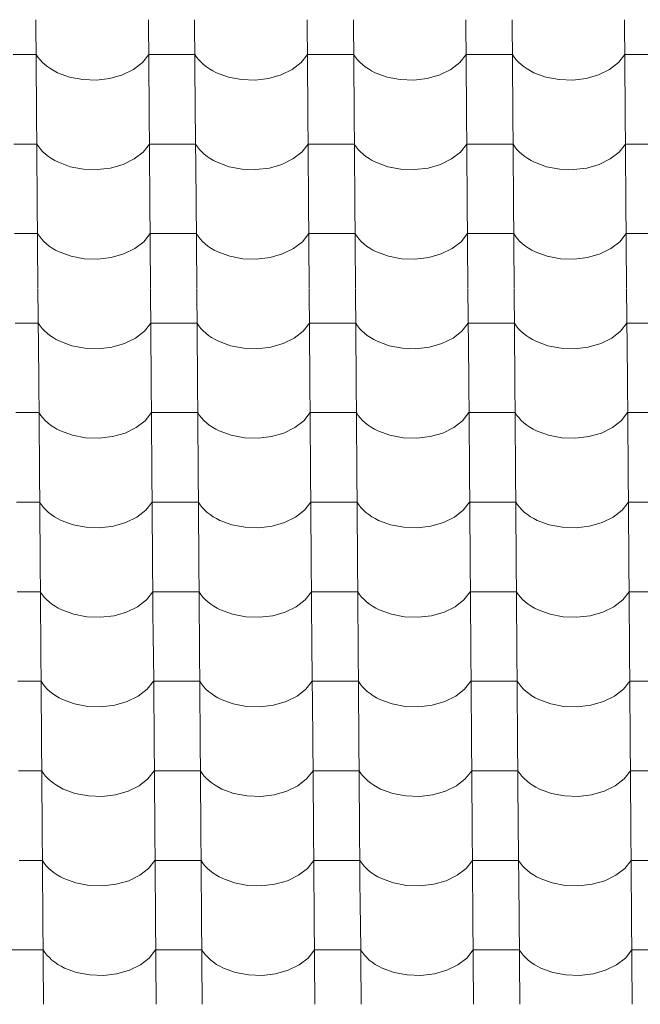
# Model space of a CAD drawing. Header units: millimetres. Extents: x -27785 to 104762, y -947 to 11132.
# Tile 10 of 146: x -18726 to -18081, y 7783 to 8805. Entities that reach past the tile are written whole.
import ezdxf

# ---------------------------------------------------------------- set-up
doc = ezdxf.new("R2010")
doc.units = ezdxf.units.MM
doc.header["$MEASUREMENT"] = 0
doc.layers.add('POHLED JIŽNÍ_1_Bourané_Výplně - Povrchové', color=7, linetype='Continuous')
doc.layers.add('POHLED JIŽNÍ_1_Konstrukce - nosné', color=7, linetype='Continuous')

# ---------------------------------------------------------------- blocks, each defined once
blk = doc.blocks.new('*X2', base_point=(-29303.7, -27473.9))
at = {"layer": 'POHLED JIŽNÍ_1_Bourané_Výplně - Povrchové', "color": 7, "linetype": 'Continuous', "lineweight": 13}
for p, q in [((-18709.5, 8805.3), (-18708.8, 8712.6)), ((-18592.5, 8805.3), (-18591.8, 8712.6)), ((-18544.5, 8805.3), (-18543.8, 8712.6)), ((-18427.5, 8805.3), (-18426.8, 8712.6)), ((-18379.5, 8805.3), (-18378.8, 8712.6)), ((-18262.5, 8805.3), (-18261.8, 8712.6)), ((-18214.5, 8805.3), (-18213.8, 8712.6)), ((-18097.5, 8805.3), (-18096.8, 8712.6)), ((-18709.2, 8769.1), (-18733.2, 8769.1)), ((-18709.2, 8769.1), (-18707.4, 8766.3)), ((-18707.4, 8766.3), (-18705.2, 8763.6)), ((-18598.8, 8760.7), (-18592.2, 8769.1)), ((-18568.2, 8769.1), (-18592.2, 8769.1)), ((-18544.2, 8769.1), (-18568.2, 8769.1)), ((-18544.2, 8769.1), (-18542.4, 8766.3)), ((-18542.4, 8766.3), (-18540.2, 8763.6)), ((-18433.8, 8760.7), (-18427.2, 8769.1)), ((-18403.2, 8769.1), (-18427.2, 8769.1)), ((-18379.2, 8769.1), (-18403.2, 8769.1)), ((-18379.2, 8769.1), (-18377.4, 8766.3)), ((-18377.4, 8766.3), (-18375.2, 8763.6)), ((-18268.8, 8760.7), (-18262.2, 8769.1)), ((-18238.2, 8769.1), (-18262.2, 8769.1)), ((-18214.2, 8769.1), (-18238.2, 8769.1)), ((-18214.2, 8769.1), (-18212.4, 8766.3)), ((-18212.4, 8766.3), (-18210.2, 8763.6)), ((-18103.8, 8760.7), (-18097.2, 8769.1)), ((-18073.2, 8769.1), (-18097.2, 8769.1)), ((-18705.2, 8763.6), (-18702.8, 8761)), ((-18702.8, 8761), (-18700.1, 8758.6)), ((-18700.1, 8758.6), (-18697.1, 8756.3)), ((-18697.1, 8756.3), (-18693.9, 8754.1)), ((-18608.1, 8753.6), (-18598.8, 8760.7)), ((-18540.2, 8763.6), (-18537.8, 8761)), ((-18537.8, 8761), (-18535.1, 8758.6)), ((-18535.1, 8758.6), (-18532.1, 8756.3)), ((-18532.1, 8756.3), (-18528.9, 8754.1)), ((-18443.1, 8753.6), (-18433.8, 8760.7)), ((-18375.2, 8763.6), (-18372.8, 8761)), ((-18372.8, 8761), (-18370.1, 8758.6)), ((-18370.1, 8758.6), (-18367.1, 8756.3)), ((-18367.1, 8756.3), (-18363.9, 8754.1)), ((-18278.1, 8753.6), (-18268.8, 8760.7)), ((-18210.2, 8763.6), (-18207.8, 8761)), ((-18207.8, 8761), (-18205.1, 8758.6)), ((-18205.1, 8758.6), (-18202.1, 8756.3)), ((-18202.1, 8756.3), (-18198.9, 8754.1)), ((-18113.1, 8753.6), (-18103.8, 8760.7)), ((-18693.9, 8754.1), (-18690.5, 8752.1)), ((-18690.5, 8752.1), (-18686.9, 8750.2)), ((-18686.9, 8750.2), (-18674.4, 8745.6)), ((-18674.4, 8745.6), (-18660.7, 8743)), ((-18632.6, 8744.2), (-18619.5, 8748)), ((-18619.5, 8748), (-18608.1, 8753.6)), ((-18528.9, 8754.1), (-18525.5, 8752.1)), ((-18525.5, 8752.1), (-18521.9, 8750.2)), ((-18521.9, 8750.2), (-18509.4, 8745.6)), ((-18509.4, 8745.6), (-18495.7, 8743)), ((-18467.6, 8744.2), (-18454.5, 8748)), ((-18454.5, 8748), (-18443.1, 8753.6)), ((-18363.9, 8754.1), (-18360.5, 8752.1)), ((-18360.5, 8752.1), (-18356.9, 8750.2)), ((-18356.9, 8750.2), (-18344.4, 8745.6)), ((-18344.4, 8745.6), (-18330.7, 8743)), ((-18302.6, 8744.2), (-18289.5, 8748)), ((-18289.5, 8748), (-18278.1, 8753.6)), ((-18198.9, 8754.1), (-18195.5, 8752.1)), ((-18195.5, 8752.1), (-18191.9, 8750.2)), ((-18191.9, 8750.2), (-18179.4, 8745.6)), ((-18179.4, 8745.6), (-18165.7, 8743)), ((-18137.6, 8744.2), (-18124.5, 8748)), ((-18124.5, 8748), (-18113.1, 8753.6)), ((-18660.7, 8743), (-18646.5, 8742.6)), ((-18646.5, 8742.6), (-18632.6, 8744.2)), ((-18495.7, 8743), (-18481.5, 8742.6)), ((-18481.5, 8742.6), (-18467.6, 8744.2)), ((-18330.7, 8743), (-18316.5, 8742.6)), ((-18316.5, 8742.6), (-18302.6, 8744.2)), ((-18165.7, 8743), (-18151.5, 8742.6)), ((-18151.5, 8742.6), (-18137.6, 8744.2)), ((-18708.8, 8712.3), (-18708, 8619.6)), ((-18591.8, 8712.3), (-18591.1, 8619.6)), ((-18543.8, 8712.3), (-18543, 8619.6)), ((-18426.8, 8712.3), (-18426.1, 8619.6)), ((-18378.8, 8712.3), (-18378, 8619.6)), ((-18261.8, 8712.3), (-18261.1, 8619.6)), ((-18213.8, 8712.3), (-18213, 8619.6)), ((-18096.8, 8712.3), (-18096.1, 8619.6)), ((-18708.5, 8676.1), (-18732.5, 8676.1)), ((-18708.5, 8676.1), (-18706.6, 8673.3)), ((-18706.6, 8673.3), (-18704.5, 8670.6)), ((-18598.1, 8667.7), (-18591.5, 8676.1)), ((-18567.5, 8676.1), (-18591.5, 8676.1)), ((-18543.5, 8676.1), (-18567.5, 8676.1)), ((-18543.5, 8676.1), (-18541.6, 8673.3)), ((-18541.6, 8673.3), (-18539.5, 8670.6)), ((-18433.1, 8667.7), (-18426.5, 8676.1)), ((-18402.5, 8676.1), (-18426.5, 8676.1)), ((-18378.5, 8676.1), (-18402.5, 8676.1)), ((-18378.5, 8676.1), (-18376.6, 8673.3)), ((-18376.6, 8673.3), (-18374.5, 8670.6)), ((-18268.1, 8667.7), (-18261.5, 8676.1)), ((-18237.5, 8676.1), (-18261.5, 8676.1)), ((-18213.5, 8676.1), (-18237.5, 8676.1)), ((-18213.5, 8676.1), (-18211.6, 8673.3)), ((-18211.6, 8673.3), (-18209.5, 8670.6)), ((-18103.1, 8667.7), (-18096.5, 8676.1)), ((-18072.5, 8676.1), (-18096.5, 8676.1)), ((-18704.5, 8670.6), (-18702.1, 8668)), ((-18702.1, 8668), (-18699.4, 8665.6)), ((-18699.4, 8665.6), (-18696.4, 8663.2)), ((-18696.4, 8663.2), (-18693.2, 8661.1)), ((-18607.4, 8660.6), (-18598.1, 8667.7)), ((-18539.5, 8670.6), (-18537.1, 8668)), ((-18537.1, 8668), (-18534.4, 8665.6)), ((-18534.4, 8665.6), (-18531.4, 8663.2)), ((-18531.4, 8663.2), (-18528.2, 8661.1)), ((-18442.4, 8660.6), (-18433.1, 8667.7)), ((-18374.5, 8670.6), (-18372.1, 8668)), ((-18372.1, 8668), (-18369.4, 8665.6)), ((-18369.4, 8665.6), (-18366.4, 8663.2)), ((-18366.4, 8663.2), (-18363.2, 8661.1)), ((-18277.4, 8660.6), (-18268.1, 8667.7)), ((-18209.5, 8670.6), (-18207.1, 8668)), ((-18207.1, 8668), (-18204.4, 8665.6)), ((-18204.4, 8665.6), (-18201.4, 8663.2)), ((-18201.4, 8663.2), (-18198.2, 8661.1)), ((-18112.4, 8660.6), (-18103.1, 8667.7)), ((-18693.2, 8661.1), (-18689.8, 8659)), ((-18689.8, 8659), (-18686.1, 8657.2)), ((-18686.1, 8657.2), (-18673.7, 8652.6)), ((-18673.7, 8652.6), (-18660, 8650)), ((-18631.8, 8651.2), (-18618.8, 8655)), ((-18618.8, 8655), (-18607.4, 8660.6)), ((-18528.2, 8661.1), (-18524.8, 8659)), ((-18524.8, 8659), (-18521.1, 8657.2)), ((-18521.1, 8657.2), (-18508.7, 8652.6)), ((-18508.7, 8652.6), (-18495, 8650)), ((-18466.8, 8651.2), (-18453.8, 8655)), ((-18453.8, 8655), (-18442.4, 8660.6)), ((-18363.2, 8661.1), (-18359.8, 8659)), ((-18359.8, 8659), (-18356.1, 8657.2)), ((-18356.1, 8657.2), (-18343.7, 8652.6)), ((-18343.7, 8652.6), (-18330, 8650)), ((-18301.8, 8651.2), (-18288.8, 8655)), ((-18288.8, 8655), (-18277.4, 8660.6)), ((-18198.2, 8661.1), (-18194.8, 8659)), ((-18194.8, 8659), (-18191.1, 8657.2)), ((-18191.1, 8657.2), (-18178.7, 8652.6)), ((-18178.7, 8652.6), (-18165, 8650)), ((-18136.8, 8651.2), (-18123.8, 8655)), ((-18123.8, 8655), (-18112.4, 8660.6)), ((-18660, 8650), (-18645.8, 8649.6)), ((-18645.8, 8649.6), (-18631.8, 8651.2)), ((-18495, 8650), (-18480.8, 8649.6)), ((-18480.8, 8649.6), (-18466.8, 8651.2)), ((-18330, 8650), (-18315.8, 8649.6)), ((-18315.8, 8649.6), (-18301.8, 8651.2)), ((-18165, 8650), (-18150.8, 8649.6)), ((-18150.8, 8649.6), (-18136.8, 8651.2)), ((-18708, 8619.3), (-18707.3, 8526.6)), ((-18591.1, 8619.3), (-18590.3, 8526.6)), ((-18543, 8619.3), (-18542.3, 8526.6)), ((-18426.1, 8619.3), (-18425.4, 8526.6)), ((-18378, 8619.3), (-18377.3, 8526.6)), ((-18261.1, 8619.3), (-18260.4, 8526.6)), ((-18213, 8619.3), (-18212.3, 8526.6)), ((-18096.1, 8619.3), (-18095.4, 8526.6)), ((-18707.7, 8583.1), (-18731.8, 8583.1)), ((-18707.7, 8583.1), (-18705.9, 8580.3)), ((-18597.4, 8574.7), (-18590.8, 8583.1)), ((-18566.8, 8583.1), (-18590.8, 8583.1)), ((-18542.8, 8583.1), (-18566.8, 8583.1)), ((-18542.8, 8583.1), (-18540.9, 8580.3)), ((-18432.4, 8574.7), (-18425.8, 8583.1)), ((-18401.8, 8583.1), (-18425.8, 8583.1)), ((-18377.8, 8583.1), (-18401.8, 8583.1)), ((-18377.8, 8583.1), (-18375.9, 8580.3)), ((-18267.4, 8574.7), (-18260.8, 8583.1)), ((-18236.8, 8583.1), (-18260.8, 8583.1)), ((-18212.8, 8583.1), (-18236.8, 8583.1)), ((-18212.8, 8583.1), (-18210.9, 8580.3)), ((-18102.4, 8574.7), (-18095.8, 8583.1)), ((-18071.8, 8583.1), (-18095.8, 8583.1)), ((-18705.9, 8580.3), (-18703.8, 8577.6)), ((-18703.8, 8577.6), (-18701.3, 8575)), ((-18701.3, 8575), (-18698.6, 8572.6)), ((-18698.6, 8572.6), (-18695.7, 8570.2)), ((-18606.6, 8567.5), (-18597.4, 8574.7)), ((-18540.9, 8580.3), (-18538.8, 8577.6)), ((-18538.8, 8577.6), (-18536.3, 8575)), ((-18536.3, 8575), (-18533.6, 8572.6)), ((-18533.6, 8572.6), (-18530.7, 8570.2)), ((-18441.6, 8567.5), (-18432.4, 8574.7)), ((-18375.9, 8580.3), (-18373.8, 8577.6)), ((-18373.8, 8577.6), (-18371.3, 8575)), ((-18371.3, 8575), (-18368.6, 8572.6)), ((-18368.6, 8572.6), (-18365.7, 8570.2)), ((-18276.7, 8567.5), (-18267.4, 8574.7)), ((-18210.9, 8580.3), (-18208.8, 8577.6)), ((-18208.8, 8577.6), (-18206.3, 8575)), ((-18206.3, 8575), (-18203.6, 8572.6)), ((-18203.6, 8572.6), (-18200.7, 8570.2)), ((-18111.7, 8567.5), (-18102.4, 8574.7)), ((-18695.7, 8570.2), (-18692.5, 8568.1)), ((-18692.5, 8568.1), (-18689, 8566)), ((-18689, 8566), (-18685.4, 8564.2)), ((-18685.4, 8564.2), (-18672.9, 8559.6)), ((-18631.1, 8558.2), (-18618.1, 8562)), ((-18618.1, 8562), (-18606.6, 8567.5)), ((-18530.7, 8570.2), (-18527.5, 8568.1)), ((-18527.5, 8568.1), (-18524, 8566)), ((-18524, 8566), (-18520.4, 8564.2)), ((-18520.4, 8564.2), (-18507.9, 8559.6)), ((-18466.1, 8558.2), (-18453.1, 8562)), ((-18453.1, 8562), (-18441.6, 8567.5)), ((-18365.7, 8570.2), (-18362.5, 8568.1)), ((-18362.5, 8568.1), (-18359.1, 8566)), ((-18359.1, 8566), (-18355.4, 8564.2)), ((-18355.4, 8564.2), (-18342.9, 8559.6)), ((-18301.1, 8558.2), (-18288.1, 8562)), ((-18288.1, 8562), (-18276.7, 8567.5)), ((-18200.7, 8570.2), (-18197.5, 8568.1)), ((-18197.5, 8568.1), (-18194.1, 8566)), ((-18194.1, 8566), (-18190.4, 8564.2)), ((-18190.4, 8564.2), (-18177.9, 8559.6)), ((-18136.1, 8558.2), (-18123.1, 8562)), ((-18123.1, 8562), (-18111.7, 8567.5)), ((-18672.9, 8559.6), (-18659.3, 8557)), ((-18659.3, 8557), (-18645.1, 8556.6)), ((-18645.1, 8556.6), (-18631.1, 8558.2)), ((-18507.9, 8559.6), (-18494.3, 8557)), ((-18494.3, 8557), (-18480.1, 8556.6)), ((-18480.1, 8556.6), (-18466.1, 8558.2)), ((-18342.9, 8559.6), (-18329.3, 8557)), ((-18329.3, 8557), (-18315.1, 8556.6)), ((-18315.1, 8556.6), (-18301.1, 8558.2)), ((-18177.9, 8559.6), (-18164.3, 8557)), ((-18164.3, 8557), (-18150.1, 8556.6)), ((-18150.1, 8556.6), (-18136.1, 8558.2)), ((-18707.3, 8526.2), (-18706.6, 8433.6)), ((-18590.3, 8526.2), (-18589.6, 8433.6)), ((-18542.3, 8526.2), (-18541.6, 8433.6)), ((-18425.3, 8526.2), (-18424.6, 8433.6)), ((-18377.3, 8526.2), (-18376.6, 8433.6)), ((-18260.4, 8526.2), (-18259.6, 8433.6)), ((-18212.3, 8526.2), (-18211.6, 8433.6)), ((-18095.4, 8526.2), (-18094.6, 8433.6)), ((-18707, 8490.1), (-18731, 8490.1)), ((-18707, 8490.1), (-18705.2, 8487.3)), ((-18596.7, 8481.7), (-18590.1, 8490.1)), ((-18566, 8490.1), (-18590.1, 8490.1)), ((-18542, 8490.1), (-18566, 8490.1)), ((-18542, 8490.1), (-18540.2, 8487.3)), ((-18431.7, 8481.7), (-18425.1, 8490.1)), ((-18401.1, 8490.1), (-18425.1, 8490.1)), ((-18377, 8490.1), (-18401.1, 8490.1)), ((-18377, 8490.1), (-18375.2, 8487.3)), ((-18266.7, 8481.7), (-18260.1, 8490.1)), ((-18236.1, 8490.1), (-18260.1, 8490.1)), ((-18212, 8490.1), (-18236.1, 8490.1)), ((-18212, 8490.1), (-18210.2, 8487.3)), ((-18101.7, 8481.7), (-18095.1, 8490.1)), ((-18071.1, 8490.1), (-18095.1, 8490.1)), ((-18705.2, 8487.3), (-18703, 8484.6)), ((-18703, 8484.6), (-18700.6, 8482)), ((-18700.6, 8482), (-18697.9, 8479.6)), ((-18697.9, 8479.6), (-18695, 8477.2)), ((-18605.9, 8474.5), (-18596.7, 8481.7)), ((-18540.2, 8487.3), (-18538, 8484.6)), ((-18538, 8484.6), (-18535.6, 8482)), ((-18535.6, 8482), (-18532.9, 8479.6)), ((-18532.9, 8479.6), (-18530, 8477.2)), ((-18440.9, 8474.5), (-18431.7, 8481.7)), ((-18375.2, 8487.3), (-18373, 8484.6)), ((-18373, 8484.6), (-18370.6, 8482)), ((-18370.6, 8482), (-18367.9, 8479.6)), ((-18367.9, 8479.6), (-18365, 8477.2)), ((-18275.9, 8474.5), (-18266.7, 8481.7)), ((-18210.2, 8487.3), (-18208, 8484.6)), ((-18208, 8484.6), (-18205.6, 8482)), ((-18205.6, 8482), (-18202.9, 8479.6)), ((-18202.9, 8479.6), (-18200, 8477.2)), ((-18110.9, 8474.5), (-18101.7, 8481.7)), ((-18695, 8477.2), (-18691.7, 8475)), ((-18691.7, 8475), (-18688.3, 8473)), ((-18688.3, 8473), (-18684.7, 8471.2)), ((-18684.7, 8471.2), (-18672.2, 8466.6)), ((-18630.4, 8465.2), (-18617.4, 8468.9)), ((-18617.4, 8468.9), (-18605.9, 8474.5)), ((-18530, 8477.2), (-18526.8, 8475)), ((-18526.8, 8475), (-18523.3, 8473)), ((-18523.3, 8473), (-18519.7, 8471.2)), ((-18519.7, 8471.2), (-18507.2, 8466.6)), ((-18465.4, 8465.2), (-18452.4, 8468.9)), ((-18452.4, 8468.9), (-18440.9, 8474.5)), ((-18365, 8477.2), (-18361.8, 8475)), ((-18361.8, 8475), (-18358.3, 8473)), ((-18358.3, 8473), (-18354.7, 8471.2)), ((-18354.7, 8471.2), (-18342.2, 8466.6)), ((-18300.4, 8465.2), (-18287.4, 8468.9)), ((-18287.4, 8468.9), (-18275.9, 8474.5)), ((-18200, 8477.2), (-18196.8, 8475)), ((-18196.8, 8475), (-18193.3, 8473)), ((-18193.3, 8473), (-18189.7, 8471.2)), ((-18189.7, 8471.2), (-18177.2, 8466.6)), ((-18135.4, 8465.2), (-18122.4, 8468.9)), ((-18122.4, 8468.9), (-18110.9, 8474.5)), ((-18672.2, 8466.6), (-18658.5, 8464)), ((-18658.5, 8464), (-18644.3, 8463.5)), ((-18644.3, 8463.5), (-18630.4, 8465.2)), ((-18507.2, 8466.6), (-18493.5, 8464)), ((-18493.5, 8464), (-18479.3, 8463.5)), ((-18479.3, 8463.5), (-18465.4, 8465.2)), ((-18342.2, 8466.6), (-18328.5, 8464)), ((-18328.5, 8464), (-18314.4, 8463.5)), ((-18314.4, 8463.5), (-18300.4, 8465.2)), ((-18177.2, 8466.6), (-18163.5, 8464)), ((-18163.5, 8464), (-18149.4, 8463.5)), ((-18149.4, 8463.5), (-18135.4, 8465.2)), ((-18706.6, 8433.2), (-18705.9, 8340.6)), ((-18589.6, 8433.2), (-18588.9, 8340.6)), ((-18541.6, 8433.2), (-18540.9, 8340.6)), ((-18424.6, 8433.2), (-18423.9, 8340.6)), ((-18376.6, 8433.2), (-18375.9, 8340.6)), ((-18259.6, 8433.2), (-18258.9, 8340.6)), ((-18211.6, 8433.2), (-18210.9, 8340.6)), ((-18094.6, 8433.2), (-18093.9, 8340.6)), ((-18706.3, 8397.1), (-18730.3, 8397.1)), ((-18706.3, 8397.1), (-18704.5, 8394.3)), ((-18595.9, 8388.7), (-18589.3, 8397.1)), ((-18565.3, 8397.1), (-18589.3, 8397.1)), ((-18541.3, 8397.1), (-18565.3, 8397.1)), ((-18541.3, 8397.1), (-18539.5, 8394.3)), ((-18430.9, 8388.7), (-18424.3, 8397.1)), ((-18400.3, 8397.1), (-18424.3, 8397.1)), ((-18376.3, 8397.1), (-18400.3, 8397.1)), ((-18376.3, 8397.1), (-18374.5, 8394.3)), ((-18266, 8388.7), (-18259.3, 8397.1)), ((-18235.3, 8397.1), (-18259.3, 8397.1)), ((-18211.3, 8397.1), (-18235.3, 8397.1)), ((-18211.3, 8397.1), (-18209.5, 8394.3)), ((-18101, 8388.7), (-18094.4, 8397.1)), ((-18070.3, 8397.1), (-18094.4, 8397.1)), ((-18704.5, 8394.3), (-18702.3, 8391.6)), ((-18702.3, 8391.6), (-18699.9, 8389)), ((-18699.9, 8389), (-18697.2, 8386.5)), ((-18605.2, 8381.5), (-18595.9, 8388.7)), ((-18539.5, 8394.3), (-18537.3, 8391.6)), ((-18537.3, 8391.6), (-18534.9, 8389)), ((-18534.9, 8389), (-18532.2, 8386.5)), ((-18440.2, 8381.5), (-18430.9, 8388.7)), ((-18374.5, 8394.3), (-18372.3, 8391.6)), ((-18372.3, 8391.6), (-18369.9, 8389)), ((-18369.9, 8389), (-18367.2, 8386.5)), ((-18275.2, 8381.5), (-18266, 8388.7)), ((-18209.5, 8394.3), (-18207.3, 8391.6)), ((-18207.3, 8391.6), (-18204.9, 8389)), ((-18204.9, 8389), (-18202.2, 8386.5)), ((-18110.2, 8381.5), (-18101, 8388.7)), ((-18697.2, 8386.5), (-18694.2, 8384.2)), ((-18694.2, 8384.2), (-18691, 8382)), ((-18691, 8382), (-18687.6, 8380)), ((-18687.6, 8380), (-18684, 8378.2)), ((-18684, 8378.2), (-18671.5, 8373.6)), ((-18616.6, 8375.9), (-18605.2, 8381.5)), ((-18532.2, 8386.5), (-18529.2, 8384.2)), ((-18529.2, 8384.2), (-18526, 8382)), ((-18526, 8382), (-18522.6, 8380)), ((-18522.6, 8380), (-18519, 8378.2)), ((-18519, 8378.2), (-18506.5, 8373.6)), ((-18451.6, 8375.9), (-18440.2, 8381.5)), ((-18367.2, 8386.5), (-18364.2, 8384.2)), ((-18364.2, 8384.2), (-18361, 8382)), ((-18361, 8382), (-18357.6, 8380)), ((-18357.6, 8380), (-18354, 8378.2)), ((-18354, 8378.2), (-18341.5, 8373.6)), ((-18286.6, 8375.9), (-18275.2, 8381.5)), ((-18202.2, 8386.5), (-18199.2, 8384.2)), ((-18199.2, 8384.2), (-18196, 8382)), ((-18196, 8382), (-18192.6, 8380)), ((-18192.6, 8380), (-18189, 8378.2)), ((-18189, 8378.2), (-18176.5, 8373.6)), ((-18121.6, 8375.9), (-18110.2, 8381.5)), ((-18671.5, 8373.6), (-18657.8, 8371)), ((-18657.8, 8371), (-18643.6, 8370.5)), ((-18643.6, 8370.5), (-18629.7, 8372.2)), ((-18629.7, 8372.2), (-18616.6, 8375.9)), ((-18506.5, 8373.6), (-18492.8, 8371)), ((-18492.8, 8371), (-18478.6, 8370.5)), ((-18478.6, 8370.5), (-18464.7, 8372.2)), ((-18464.7, 8372.2), (-18451.6, 8375.9)), ((-18341.5, 8373.6), (-18327.8, 8371)), ((-18327.8, 8371), (-18313.6, 8370.5)), ((-18313.6, 8370.5), (-18299.7, 8372.2)), ((-18299.7, 8372.2), (-18286.6, 8375.9)), ((-18176.5, 8373.6), (-18162.8, 8371)), ((-18162.8, 8371), (-18148.6, 8370.5)), ((-18148.6, 8370.5), (-18134.7, 8372.2)), ((-18134.7, 8372.2), (-18121.6, 8375.9)), ((-18705.9, 8340.2), (-18705.1, 8247.6)), ((-18588.9, 8340.2), (-18588.2, 8247.6)), ((-18540.9, 8340.2), (-18540.1, 8247.6)), ((-18423.9, 8340.2), (-18423.2, 8247.6)), ((-18375.9, 8340.2), (-18375.1, 8247.6)), ((-18258.9, 8340.2), (-18258.2, 8247.6)), ((-18210.9, 8340.2), (-18210.2, 8247.6)), ((-18093.9, 8340.2), (-18093.2, 8247.6)), ((-18705.6, 8304.1), (-18729.6, 8304.1)), ((-18705.6, 8304.1), (-18703.7, 8301.3)), ((-18703.7, 8301.3), (-18701.6, 8298.6)), ((-18701.6, 8298.6), (-18699.2, 8296)), ((-18699.2, 8296), (-18696.5, 8293.5)), ((-18604.5, 8288.5), (-18595.2, 8295.7)), ((-18595.2, 8295.7), (-18588.6, 8304.1)), ((-18564.6, 8304.1), (-18588.6, 8304.1)), ((-18540.6, 8304.1), (-18564.6, 8304.1)), ((-18540.6, 8304.1), (-18538.7, 8301.3)), ((-18538.7, 8301.3), (-18536.6, 8298.6)), ((-18536.6, 8298.6), (-18534.2, 8296)), ((-18534.2, 8296), (-18531.5, 8293.5)), ((-18439.5, 8288.5), (-18430.2, 8295.7)), ((-18430.2, 8295.7), (-18423.6, 8304.1)), ((-18399.6, 8304.1), (-18423.6, 8304.1)), ((-18375.6, 8304.1), (-18399.6, 8304.1)), ((-18375.6, 8304.1), (-18373.7, 8301.3)), ((-18373.7, 8301.3), (-18371.6, 8298.6)), ((-18371.6, 8298.6), (-18369.2, 8296)), ((-18369.2, 8296), (-18366.5, 8293.5)), ((-18274.5, 8288.5), (-18265.2, 8295.7)), ((-18265.2, 8295.7), (-18258.6, 8304.1)), ((-18234.6, 8304.1), (-18258.6, 8304.1)), ((-18210.6, 8304.1), (-18234.6, 8304.1)), ((-18210.6, 8304.1), (-18208.7, 8301.3)), ((-18208.7, 8301.3), (-18206.6, 8298.6)), ((-18206.6, 8298.6), (-18204.2, 8296)), ((-18204.2, 8296), (-18201.5, 8293.5)), ((-18109.5, 8288.5), (-18100.2, 8295.7)), ((-18100.2, 8295.7), (-18093.6, 8304.1)), ((-18069.6, 8304.1), (-18093.6, 8304.1)), ((-18696.5, 8293.5), (-18693.5, 8291.2)), ((-18693.5, 8291.2), (-18690.3, 8289)), ((-18690.3, 8289), (-18686.9, 8287)), ((-18686.9, 8287), (-18683.2, 8285.2)), ((-18683.2, 8285.2), (-18670.8, 8280.6)), ((-18615.9, 8282.9), (-18604.5, 8288.5)), ((-18531.5, 8293.5), (-18528.5, 8291.2)), ((-18528.5, 8291.2), (-18525.3, 8289)), ((-18525.3, 8289), (-18521.9, 8287)), ((-18521.9, 8287), (-18518.2, 8285.2)), ((-18518.2, 8285.2), (-18505.8, 8280.6)), ((-18450.9, 8282.9), (-18439.5, 8288.5)), ((-18366.5, 8293.5), (-18363.5, 8291.2)), ((-18363.5, 8291.2), (-18360.3, 8289)), ((-18360.3, 8289), (-18356.9, 8287)), ((-18356.9, 8287), (-18353.2, 8285.2)), ((-18353.2, 8285.2), (-18340.8, 8280.6)), ((-18285.9, 8282.9), (-18274.5, 8288.5)), ((-18201.5, 8293.5), (-18198.5, 8291.2)), ((-18198.5, 8291.2), (-18195.3, 8289)), ((-18195.3, 8289), (-18191.9, 8287)), ((-18191.9, 8287), (-18188.3, 8285.2)), ((-18188.3, 8285.2), (-18175.8, 8280.6)), ((-18120.9, 8282.9), (-18109.5, 8288.5)), ((-18670.8, 8280.6), (-18657.1, 8278)), ((-18657.1, 8278), (-18642.9, 8277.5)), ((-18642.9, 8277.5), (-18628.9, 8279.2)), ((-18628.9, 8279.2), (-18615.9, 8282.9)), ((-18505.8, 8280.6), (-18492.1, 8278)), ((-18492.1, 8278), (-18477.9, 8277.5)), ((-18477.9, 8277.5), (-18463.9, 8279.2)), ((-18463.9, 8279.2), (-18450.9, 8282.9)), ((-18340.8, 8280.6), (-18327.1, 8278)), ((-18327.1, 8278), (-18312.9, 8277.5)), ((-18312.9, 8277.5), (-18298.9, 8279.2)), ((-18298.9, 8279.2), (-18285.9, 8282.9)), ((-18175.8, 8280.6), (-18162.1, 8278)), ((-18162.1, 8278), (-18147.9, 8277.5)), ((-18147.9, 8277.5), (-18133.9, 8279.2)), ((-18133.9, 8279.2), (-18120.9, 8282.9)), ((-18705.1, 8247.2), (-18704.4, 8154.5)), ((-18588.2, 8247.2), (-18587.5, 8154.5)), ((-18540.1, 8247.2), (-18539.4, 8154.5)), ((-18423.2, 8247.2), (-18422.5, 8154.5)), ((-18375.1, 8247.2), (-18374.4, 8154.5)), ((-18258.2, 8247.2), (-18257.5, 8154.5)), ((-18210.1, 8247.2), (-18209.4, 8154.5)), ((-18093.2, 8247.2), (-18092.5, 8154.5)), ((-18704.9, 8211.1), (-18728.9, 8211.1)), ((-18704.9, 8211.1), (-18703, 8208.3)), ((-18703, 8208.3), (-18700.9, 8205.6)), ((-18700.9, 8205.6), (-18698.4, 8203)), ((-18698.4, 8203), (-18695.7, 8200.5)), ((-18603.7, 8195.5), (-18594.5, 8202.7)), ((-18594.5, 8202.7), (-18587.9, 8211.1)), ((-18563.9, 8211.1), (-18587.9, 8211.1)), ((-18539.9, 8211.1), (-18563.9, 8211.1)), ((-18539.9, 8211.1), (-18538, 8208.3)), ((-18538, 8208.3), (-18535.9, 8205.6)), ((-18535.9, 8205.6), (-18533.4, 8203)), ((-18533.4, 8203), (-18530.7, 8200.5)), ((-18438.8, 8195.5), (-18429.5, 8202.7)), ((-18429.5, 8202.7), (-18422.9, 8211.1)), ((-18398.9, 8211.1), (-18422.9, 8211.1)), ((-18374.9, 8211.1), (-18398.9, 8211.1)), ((-18374.9, 8211.1), (-18373, 8208.3)), ((-18373, 8208.3), (-18370.9, 8205.6)), ((-18370.9, 8205.6), (-18368.4, 8203)), ((-18368.4, 8203), (-18365.7, 8200.5)), ((-18273.8, 8195.5), (-18264.5, 8202.7)), ((-18264.5, 8202.7), (-18257.9, 8211.1)), ((-18233.9, 8211.1), (-18257.9, 8211.1)), ((-18209.9, 8211.1), (-18233.9, 8211.1)), ((-18209.9, 8211.1), (-18208, 8208.3)), ((-18208, 8208.3), (-18205.9, 8205.6)), ((-18205.9, 8205.6), (-18203.5, 8203)), ((-18203.5, 8203), (-18200.8, 8200.5)), ((-18108.8, 8195.5), (-18099.5, 8202.7)), ((-18099.5, 8202.7), (-18092.9, 8211.1)), ((-18068.9, 8211.1), (-18092.9, 8211.1)), ((-18695.7, 8200.5), (-18692.8, 8198.2)), ((-18692.8, 8198.2), (-18689.6, 8196)), ((-18689.6, 8196), (-18686.2, 8194)), ((-18686.2, 8194), (-18682.5, 8192.2)), ((-18615.2, 8189.9), (-18603.7, 8195.5)), ((-18530.7, 8200.5), (-18527.8, 8198.2)), ((-18527.8, 8198.2), (-18524.6, 8196)), ((-18524.6, 8196), (-18521.2, 8194)), ((-18521.2, 8194), (-18517.5, 8192.2)), ((-18450.2, 8189.9), (-18438.8, 8195.5)), ((-18365.7, 8200.5), (-18362.8, 8198.2)), ((-18362.8, 8198.2), (-18359.6, 8196)), ((-18359.6, 8196), (-18356.2, 8194)), ((-18356.2, 8194), (-18352.5, 8192.2)), ((-18285.2, 8189.9), (-18273.8, 8195.5)), ((-18200.8, 8200.5), (-18197.8, 8198.2)), ((-18197.8, 8198.2), (-18194.6, 8196)), ((-18194.6, 8196), (-18191.2, 8194)), ((-18191.2, 8194), (-18187.5, 8192.2)), ((-18120.2, 8189.9), (-18108.8, 8195.5)), ((-18682.5, 8192.2), (-18670, 8187.6)), ((-18670, 8187.6), (-18656.4, 8185)), ((-18656.4, 8185), (-18642.2, 8184.5)), ((-18642.2, 8184.5), (-18628.2, 8186.2)), ((-18628.2, 8186.2), (-18615.2, 8189.9)), ((-18517.5, 8192.2), (-18505, 8187.6)), ((-18505, 8187.6), (-18491.4, 8185)), ((-18491.4, 8185), (-18477.2, 8184.5)), ((-18477.2, 8184.5), (-18463.2, 8186.2)), ((-18463.2, 8186.2), (-18450.2, 8189.9)), ((-18352.5, 8192.2), (-18340, 8187.6)), ((-18340, 8187.6), (-18326.4, 8185)), ((-18326.4, 8185), (-18312.2, 8184.5)), ((-18312.2, 8184.5), (-18298.2, 8186.2)), ((-18298.2, 8186.2), (-18285.2, 8189.9)), ((-18187.5, 8192.2), (-18175, 8187.6)), ((-18175, 8187.6), (-18161.4, 8185)), ((-18161.4, 8185), (-18147.2, 8184.5)), ((-18147.2, 8184.5), (-18133.2, 8186.2)), ((-18133.2, 8186.2), (-18120.2, 8189.9)), ((-18704.4, 8154.2), (-18703.7, 8061.5)), ((-18587.4, 8154.2), (-18586.7, 8061.5)), ((-18539.4, 8154.2), (-18538.7, 8061.5)), ((-18422.5, 8154.2), (-18421.7, 8061.5)), ((-18374.4, 8154.2), (-18373.7, 8061.5)), ((-18257.5, 8154.2), (-18256.7, 8061.5)), ((-18209.4, 8154.2), (-18208.7, 8061.5)), ((-18092.5, 8154.2), (-18091.7, 8061.5)), ((-18704.1, 8118.1), (-18728.1, 8118.1)), ((-18704.1, 8118.1), (-18702.3, 8115.3)), ((-18702.3, 8115.3), (-18700.1, 8112.6)), ((-18700.1, 8112.6), (-18697.7, 8110)), ((-18593.8, 8109.7), (-18587.2, 8118.1)), ((-18563.2, 8118.1), (-18587.2, 8118.1)), ((-18539.1, 8118.1), (-18563.2, 8118.1)), ((-18539.1, 8118.1), (-18537.3, 8115.3)), ((-18537.3, 8115.3), (-18535.1, 8112.6)), ((-18535.1, 8112.6), (-18532.7, 8110)), ((-18428.8, 8109.7), (-18422.2, 8118.1)), ((-18398.2, 8118.1), (-18422.2, 8118.1)), ((-18374.1, 8118.1), (-18398.2, 8118.1)), ((-18374.1, 8118.1), (-18372.3, 8115.3)), ((-18372.3, 8115.3), (-18370.2, 8112.6)), ((-18370.2, 8112.6), (-18367.7, 8110)), ((-18263.8, 8109.7), (-18257.2, 8118.1)), ((-18233.2, 8118.1), (-18257.2, 8118.1)), ((-18209.1, 8118.1), (-18233.2, 8118.1)), ((-18209.1, 8118.1), (-18207.3, 8115.3)), ((-18207.3, 8115.3), (-18205.2, 8112.6)), ((-18205.2, 8112.6), (-18202.7, 8110)), ((-18098.8, 8109.7), (-18092.2, 8118.1)), ((-18068.2, 8118.1), (-18092.2, 8118.1)), ((-18697.7, 8110), (-18695, 8107.5)), ((-18695, 8107.5), (-18692.1, 8105.2)), ((-18692.1, 8105.2), (-18688.9, 8103)), ((-18688.9, 8103), (-18685.4, 8101)), ((-18685.4, 8101), (-18681.8, 8099.1)), ((-18614.5, 8096.9), (-18603, 8102.5)), ((-18603, 8102.5), (-18593.8, 8109.7)), ((-18532.7, 8110), (-18530, 8107.5)), ((-18530, 8107.5), (-18527.1, 8105.2)), ((-18527.1, 8105.2), (-18523.9, 8103)), ((-18523.9, 8103), (-18520.4, 8101)), ((-18520.4, 8101), (-18516.8, 8099.1)), ((-18449.5, 8096.9), (-18438, 8102.5)), ((-18438, 8102.5), (-18428.8, 8109.7)), ((-18367.7, 8110), (-18365, 8107.5)), ((-18365, 8107.5), (-18362.1, 8105.2)), ((-18362.1, 8105.2), (-18358.9, 8103)), ((-18358.9, 8103), (-18355.4, 8101)), ((-18355.4, 8101), (-18351.8, 8099.1)), ((-18284.5, 8096.9), (-18273, 8102.5)), ((-18273, 8102.5), (-18263.8, 8109.7)), ((-18202.7, 8110), (-18200, 8107.5)), ((-18200, 8107.5), (-18197.1, 8105.2)), ((-18197.1, 8105.2), (-18193.9, 8103)), ((-18193.9, 8103), (-18190.4, 8101)), ((-18190.4, 8101), (-18186.8, 8099.1)), ((-18119.5, 8096.9), (-18108, 8102.5)), ((-18108, 8102.5), (-18098.8, 8109.7)), ((-18681.8, 8099.1), (-18669.3, 8094.6)), ((-18669.3, 8094.6), (-18655.6, 8092)), ((-18655.6, 8092), (-18641.5, 8091.5)), ((-18641.5, 8091.5), (-18627.5, 8093.2)), ((-18627.5, 8093.2), (-18614.5, 8096.9)), ((-18516.8, 8099.1), (-18504.3, 8094.6)), ((-18504.3, 8094.6), (-18490.6, 8092)), ((-18490.6, 8092), (-18476.5, 8091.5)), ((-18476.5, 8091.5), (-18462.5, 8093.2)), ((-18462.5, 8093.2), (-18449.5, 8096.9)), ((-18351.8, 8099.1), (-18339.3, 8094.6)), ((-18339.3, 8094.6), (-18325.6, 8092)), ((-18325.6, 8092), (-18311.5, 8091.5)), ((-18311.5, 8091.5), (-18297.5, 8093.2)), ((-18297.5, 8093.2), (-18284.5, 8096.9)), ((-18186.8, 8099.1), (-18174.3, 8094.6)), ((-18174.3, 8094.6), (-18160.6, 8092)), ((-18160.6, 8092), (-18146.5, 8091.5)), ((-18146.5, 8091.5), (-18132.5, 8093.2)), ((-18132.5, 8093.2), (-18119.5, 8096.9)), ((-18703.7, 8061.2), (-18703, 7968.5)), ((-18586.7, 8061.2), (-18586, 7968.5)), ((-18538.7, 8061.2), (-18538, 7968.5)), ((-18421.7, 8061.2), (-18421, 7968.5)), ((-18373.7, 8061.2), (-18373, 7968.5)), ((-18256.7, 8061.2), (-18256, 7968.5)), ((-18208.7, 8061.2), (-18208, 7968.5)), ((-18091.7, 8061.2), (-18091, 7968.5)), ((-18703.4, 8025), (-18727.4, 8025)), ((-18703.4, 8025), (-18701.6, 8022.3)), ((-18701.6, 8022.3), (-18699.4, 8019.6)), ((-18699.4, 8019.6), (-18697, 8017)), ((-18593, 8016.7), (-18586.4, 8025)), ((-18562.4, 8025), (-18586.4, 8025)), ((-18538.4, 8025), (-18562.4, 8025)), ((-18538.4, 8025), (-18536.6, 8022.3)), ((-18536.6, 8022.3), (-18534.4, 8019.6)), ((-18534.4, 8019.6), (-18532, 8017)), ((-18428.1, 8016.7), (-18421.4, 8025)), ((-18397.4, 8025), (-18421.4, 8025)), ((-18373.4, 8025), (-18397.4, 8025)), ((-18373.4, 8025), (-18371.6, 8022.3)), ((-18371.6, 8022.3), (-18369.4, 8019.6)), ((-18369.4, 8019.6), (-18367, 8017)), ((-18263.1, 8016.7), (-18256.5, 8025)), ((-18232.4, 8025), (-18256.5, 8025)), ((-18208.4, 8025), (-18232.4, 8025)), ((-18208.4, 8025), (-18206.6, 8022.3)), ((-18206.6, 8022.3), (-18204.4, 8019.6)), ((-18204.4, 8019.6), (-18202, 8017)), ((-18098.1, 8016.7), (-18091.5, 8025)), ((-18067.4, 8025), (-18091.5, 8025)), ((-18697, 8017), (-18694.3, 8014.5)), ((-18694.3, 8014.5), (-18691.3, 8012.2)), ((-18691.3, 8012.2), (-18688.1, 8010)), ((-18688.1, 8010), (-18684.7, 8008)), ((-18613.7, 8003.9), (-18602.3, 8009.5)), ((-18602.3, 8009.5), (-18593, 8016.7)), ((-18532, 8017), (-18529.3, 8014.5)), ((-18529.3, 8014.5), (-18526.3, 8012.2)), ((-18526.3, 8012.2), (-18523.1, 8010)), ((-18523.1, 8010), (-18519.7, 8008)), ((-18448.7, 8003.9), (-18437.3, 8009.5)), ((-18437.3, 8009.5), (-18428.1, 8016.7)), ((-18367, 8017), (-18364.3, 8014.5)), ((-18364.3, 8014.5), (-18361.3, 8012.2)), ((-18361.3, 8012.2), (-18358.1, 8010)), ((-18358.1, 8010), (-18354.7, 8008)), ((-18283.7, 8003.9), (-18272.3, 8009.5)), ((-18272.3, 8009.5), (-18263.1, 8016.7)), ((-18202, 8017), (-18199.3, 8014.5)), ((-18199.3, 8014.5), (-18196.3, 8012.2)), ((-18196.3, 8012.2), (-18193.1, 8010)), ((-18193.1, 8010), (-18189.7, 8008)), ((-18118.7, 8003.9), (-18107.3, 8009.5)), ((-18107.3, 8009.5), (-18098.1, 8016.7)), ((-18684.7, 8008), (-18681.1, 8006.1)), ((-18681.1, 8006.1), (-18668.6, 8001.6)), ((-18668.6, 8001.6), (-18654.9, 7999)), ((-18654.9, 7999), (-18640.7, 7998.5)), ((-18640.7, 7998.5), (-18626.8, 8000.2)), ((-18626.8, 8000.2), (-18613.7, 8003.9)), ((-18519.7, 8008), (-18516.1, 8006.1)), ((-18516.1, 8006.1), (-18503.6, 8001.6)), ((-18503.6, 8001.6), (-18489.9, 7999)), ((-18489.9, 7999), (-18475.7, 7998.5)), ((-18475.7, 7998.5), (-18461.8, 8000.2)), ((-18461.8, 8000.2), (-18448.7, 8003.9)), ((-18354.7, 8008), (-18351.1, 8006.1)), ((-18351.1, 8006.1), (-18338.6, 8001.6)), ((-18338.6, 8001.6), (-18324.9, 7999)), ((-18324.9, 7999), (-18310.7, 7998.5)), ((-18310.7, 7998.5), (-18296.8, 8000.2)), ((-18296.8, 8000.2), (-18283.7, 8003.9)), ((-18189.7, 8008), (-18186.1, 8006.1)), ((-18186.1, 8006.1), (-18173.6, 8001.6)), ((-18173.6, 8001.6), (-18159.9, 7999)), ((-18159.9, 7999), (-18145.7, 7998.5)), ((-18145.7, 7998.5), (-18131.8, 8000.2)), ((-18131.8, 8000.2), (-18118.7, 8003.9)), ((-18703, 7968.2), (-18702.2, 7875.5)), ((-18586, 7968.2), (-18585.3, 7875.5)), ((-18538, 7968.2), (-18537.2, 7875.5)), ((-18421, 7968.2), (-18420.3, 7875.5)), ((-18373, 7968.2), (-18372.3, 7875.5)), ((-18256, 7968.2), (-18255.3, 7875.5)), ((-18208, 7968.2), (-18207.3, 7875.5)), ((-18091, 7968.2), (-18090.3, 7875.5)), ((-18702.7, 7932), (-18726.7, 7932)), ((-18702.7, 7932), (-18700.8, 7929.2)), ((-18700.8, 7929.2), (-18698.7, 7926.5)), ((-18698.7, 7926.5), (-18696.3, 7924)), ((-18592.3, 7923.7), (-18585.7, 7932)), ((-18561.7, 7932), (-18585.7, 7932)), ((-18537.7, 7932), (-18561.7, 7932)), ((-18537.7, 7932), (-18535.8, 7929.2)), ((-18535.8, 7929.2), (-18533.7, 7926.5)), ((-18533.7, 7926.5), (-18531.3, 7924)), ((-18427.3, 7923.7), (-18420.7, 7932)), ((-18396.7, 7932), (-18420.7, 7932)), ((-18372.7, 7932), (-18396.7, 7932)), ((-18372.7, 7932), (-18370.8, 7929.2)), ((-18370.8, 7929.2), (-18368.7, 7926.5)), ((-18368.7, 7926.5), (-18366.3, 7924)), ((-18262.3, 7923.7), (-18255.7, 7932)), ((-18231.7, 7932), (-18255.7, 7932)), ((-18207.7, 7932), (-18231.7, 7932)), ((-18207.7, 7932), (-18205.8, 7929.2)), ((-18205.8, 7929.2), (-18203.7, 7926.5)), ((-18203.7, 7926.5), (-18201.3, 7924)), ((-18097.3, 7923.7), (-18090.7, 7932)), ((-18066.7, 7932), (-18090.7, 7932)), ((-18696.3, 7924), (-18693.6, 7921.5)), ((-18693.6, 7921.5), (-18690.6, 7919.2)), ((-18690.6, 7919.2), (-18687.4, 7917)), ((-18687.4, 7917), (-18684, 7915)), ((-18613, 7910.9), (-18601.6, 7916.5)), ((-18601.6, 7916.5), (-18592.3, 7923.7)), ((-18531.3, 7924), (-18528.6, 7921.5)), ((-18528.6, 7921.5), (-18525.6, 7919.2)), ((-18525.6, 7919.2), (-18522.4, 7917)), ((-18522.4, 7917), (-18519, 7915)), ((-18448, 7910.9), (-18436.6, 7916.5)), ((-18436.6, 7916.5), (-18427.3, 7923.7)), ((-18366.3, 7924), (-18363.6, 7921.5)), ((-18363.6, 7921.5), (-18360.6, 7919.2)), ((-18360.6, 7919.2), (-18357.4, 7917)), ((-18357.4, 7917), (-18354, 7915)), ((-18283, 7910.9), (-18271.6, 7916.5)), ((-18271.6, 7916.5), (-18262.3, 7923.7)), ((-18201.3, 7924), (-18198.6, 7921.5)), ((-18198.6, 7921.5), (-18195.6, 7919.2)), ((-18195.6, 7919.2), (-18192.4, 7917)), ((-18192.4, 7917), (-18189, 7915)), ((-18118, 7910.9), (-18106.6, 7916.5)), ((-18106.6, 7916.5), (-18097.3, 7923.7)), ((-18684, 7915), (-18680.3, 7913.1)), ((-18680.3, 7913.1), (-18667.9, 7908.6)), ((-18667.9, 7908.6), (-18654.2, 7906)), ((-18640, 7905.5), (-18626, 7907.2)), ((-18626, 7907.2), (-18613, 7910.9)), ((-18519, 7915), (-18515.3, 7913.1)), ((-18515.3, 7913.1), (-18502.9, 7908.6)), ((-18502.9, 7908.6), (-18489.2, 7906)), ((-18475, 7905.5), (-18461, 7907.2)), ((-18461, 7907.2), (-18448, 7910.9)), ((-18354, 7915), (-18350.4, 7913.1)), ((-18350.4, 7913.1), (-18337.9, 7908.6)), ((-18337.9, 7908.6), (-18324.2, 7906)), ((-18310, 7905.5), (-18296, 7907.2)), ((-18296, 7907.2), (-18283, 7910.9)), ((-18189, 7915), (-18185.4, 7913.1)), ((-18185.4, 7913.1), (-18172.9, 7908.6)), ((-18172.9, 7908.6), (-18159.2, 7906)), ((-18145, 7905.5), (-18131.1, 7907.2)), ((-18131.1, 7907.2), (-18118, 7910.9)), ((-18654.2, 7906), (-18640, 7905.5)), ((-18489.2, 7906), (-18475, 7905.5)), ((-18324.2, 7906), (-18310, 7905.5)), ((-18159.2, 7906), (-18145, 7905.5)), ((-18702.2, 7875.2), (-18701.5, 7782.5)), ((-18585.3, 7875.2), (-18584.6, 7782.5)), ((-18537.2, 7875.2), (-18536.5, 7782.5)), ((-18420.3, 7875.2), (-18419.6, 7782.5)), ((-18372.2, 7875.2), (-18371.5, 7782.5)), ((-18255.3, 7875.2), (-18254.6, 7782.5)), ((-18207.3, 7875.2), (-18206.5, 7782.5)), ((-18090.3, 7875.2), (-18089.6, 7782.5)), ((-18726, 7839), (-18750, 7839)), ((-18702, 7839), (-18726, 7839)), ((-18702, 7839), (-18700.1, 7836.2)), ((-18700.1, 7836.2), (-18698, 7833.5)), ((-18591.6, 7830.6), (-18585, 7839)), ((-18561, 7839), (-18585, 7839)), ((-18537, 7839), (-18561, 7839)), ((-18537, 7839), (-18535.1, 7836.2)), ((-18535.1, 7836.2), (-18533, 7833.5)), ((-18426.6, 7830.6), (-18420, 7839)), ((-18396, 7839), (-18420, 7839)), ((-18372, 7839), (-18396, 7839)), ((-18372, 7839), (-18370.1, 7836.2)), ((-18370.1, 7836.2), (-18368, 7833.5)), ((-18261.6, 7830.6), (-18255, 7839)), ((-18231, 7839), (-18255, 7839)), ((-18207, 7839), (-18231, 7839)), ((-18207, 7839), (-18205.1, 7836.2)), ((-18205.1, 7836.2), (-18203, 7833.5)), ((-18096.6, 7830.6), (-18090, 7839)), ((-18066, 7839), (-18090, 7839)), ((-18698, 7833.5), (-18695.5, 7831)), ((-18695.5, 7831), (-18692.8, 7828.5)), ((-18692.8, 7828.5), (-18689.9, 7826.2)), ((-18689.9, 7826.2), (-18686.7, 7824)), ((-18600.9, 7823.5), (-18591.6, 7830.6)), ((-18533, 7833.5), (-18530.5, 7831)), ((-18530.5, 7831), (-18527.8, 7828.5)), ((-18527.8, 7828.5), (-18524.9, 7826.2)), ((-18524.9, 7826.2), (-18521.7, 7824)), ((-18435.9, 7823.5), (-18426.6, 7830.6)), ((-18368, 7833.5), (-18365.6, 7831)), ((-18365.6, 7831), (-18362.9, 7828.5)), ((-18362.9, 7828.5), (-18359.9, 7826.2)), ((-18359.9, 7826.2), (-18356.7, 7824)), ((-18270.9, 7823.5), (-18261.6, 7830.6)), ((-18203, 7833.5), (-18200.6, 7831)), ((-18200.6, 7831), (-18197.9, 7828.5)), ((-18197.9, 7828.5), (-18194.9, 7826.2)), ((-18194.9, 7826.2), (-18191.7, 7824)), ((-18105.9, 7823.5), (-18096.6, 7830.6)), ((-18686.7, 7824), (-18683.3, 7822)), ((-18683.3, 7822), (-18679.6, 7820.1)), ((-18679.6, 7820.1), (-18667.1, 7815.5)), ((-18667.1, 7815.5), (-18653.5, 7813)), ((-18639.3, 7812.5), (-18625.3, 7814.2)), ((-18625.3, 7814.2), (-18612.3, 7817.9)), ((-18612.3, 7817.9), (-18600.9, 7823.5)), ((-18521.7, 7824), (-18518.3, 7822)), ((-18518.3, 7822), (-18514.6, 7820.1)), ((-18514.6, 7820.1), (-18502.1, 7815.5)), ((-18502.1, 7815.5), (-18488.5, 7813)), ((-18474.3, 7812.5), (-18460.3, 7814.2)), ((-18460.3, 7814.2), (-18447.3, 7817.9)), ((-18447.3, 7817.9), (-18435.9, 7823.5)), ((-18356.7, 7824), (-18353.3, 7822)), ((-18353.3, 7822), (-18349.6, 7820.1)), ((-18349.6, 7820.1), (-18337.1, 7815.5)), ((-18337.1, 7815.5), (-18323.5, 7813)), ((-18309.3, 7812.5), (-18295.3, 7814.2)), ((-18295.3, 7814.2), (-18282.3, 7817.9)), ((-18282.3, 7817.9), (-18270.9, 7823.5)), ((-18191.7, 7824), (-18188.3, 7822)), ((-18188.3, 7822), (-18184.6, 7820.1)), ((-18184.6, 7820.1), (-18172.2, 7815.5)), ((-18172.2, 7815.5), (-18158.5, 7813)), ((-18144.3, 7812.5), (-18130.3, 7814.2)), ((-18130.3, 7814.2), (-18117.3, 7817.9)), ((-18117.3, 7817.9), (-18105.9, 7823.5)), ((-18653.5, 7813), (-18639.3, 7812.5)), ((-18488.5, 7813), (-18474.3, 7812.5)), ((-18323.5, 7813), (-18309.3, 7812.5)), ((-18158.5, 7813), (-18144.3, 7812.5))]:
    blk.add_line(p, q, dxfattribs=at)

msp = doc.modelspace()

# ---------------------------------------------------------------- block references
at = {"layer": 'POHLED JIŽNÍ_1_Konstrukce - nosné', "color": 9, "linetype": 'Continuous', "lineweight": 13}
msp.add_blockref('*X2', (-29303.7, -27473.9), dxfattribs=at)

doc.saveas('drawing.dxf')
